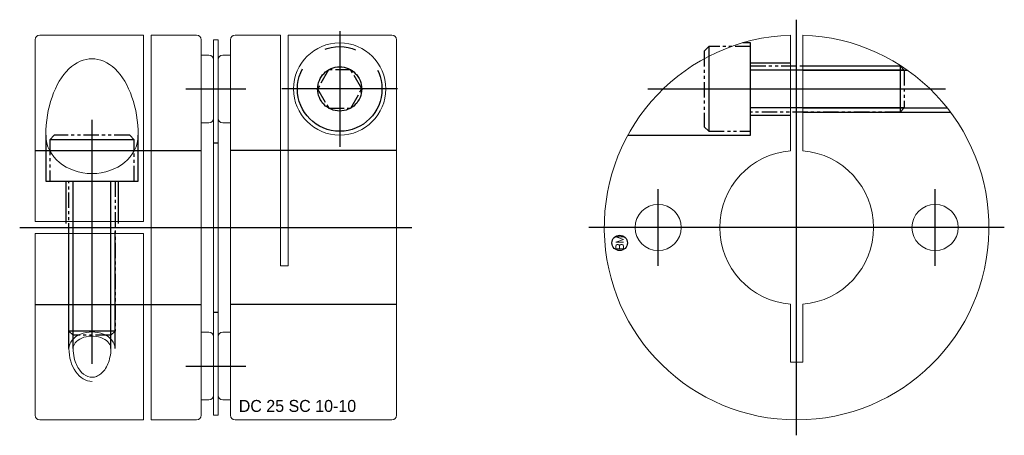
# Model space of a CAD drawing. Extents: x -11.8 to 52.2, y -13.5 to 13.5.
import ezdxf
from ezdxf.enums import TextEntityAlignment as Align

# ---------------------------------------------------------------- set-up
doc = ezdxf.new("R2010")
doc.units = 0
doc.header["$LTSCALE"] = 8
for name, pattern in [('CENTER', [50.8, 31.75, -6.35, 6.35, -6.35]), ('HIDDEN', [9.525, 6.35, -3.175]), ('PHANTOM', [2.5, 1.25, -0.25, 0.25, -0.25, 0.25, -0.25])]:
    doc.linetypes.add(name, pattern=pattern)
doc.layers.get('0').update_dxf_attribs({"linetype": 'CONTINUOUS', "lineweight": 18})
for name, color, linetype in [('BOM', 6, 'CONTINUOUS'), ('CENTER', 1, 'CENTER'), ('HIDDEN', 2, 'HIDDEN'), ('PHANTOM', 6, 'PHANTOM')]:
    doc.layers.add(name, color=color, linetype=linetype)
doc.layers.add('THIN', color=3, linetype='CONTINUOUS', lineweight=5)
doc.styles.add('ADESK1', font='romans')

# ---------------------------------------------------------------- blocks, each defined once
blk = doc.blocks.new('MCLBM2')
blk.add_circle((0, 0), 0.5)
at = {"style": 'ADESK1'}
blk.add_text('BM', height=0.5, dxfattribs=at).set_placement((0, 0), align=Align.MIDDLE)
at = {"style": 'ADESK1', "flags": 1}
for tag, p in [('NAME', (0, -1)), ('ENAME', (0, -2)), ('SPEC', (0, -3)), ('MATERIAL', (0, -4)), ('QTY', (0, -5)), ('WEIGHT', (0, -6)), ('PRICE', (0, -7)), ('REMARK', (0, -8)), ('USER1', (0, -9)), ('USER2', (0, -10)), ('USER3', (0, -11)), ('USER4', (0, -12)), ('USER5', (0, -13)), ('USER6', (0, -14))]:
    blk.add_attdef(tag, p, '', height=0.5, dxfattribs=at)

msp = doc.modelspace()

# ---------------------------------------------------------------- linework, layer by layer
for p, q in [((-10.8, 12.2), (-10.8, 0.4)), ((-10.5, 12.5), (-3.75, 12.5)), ((-3.75, 12.5), (-3.75, 0.4)), ((-3.25, 12.5), (-3.25, -12.5)), ((-0.3, 12.5), (-3.25, 12.5)), ((0, 12.2), (0, -12.2)), ((0.8, 12.2), (1.1, 12.2)), ((0.8, -12.2), (0.8, 12.2)), ((1.1, 12.2), (1.1, -12.2)), ((1.9, 12.2), (1.9, -12.2)), ((5.15, 12.5), (2.2, 12.5)), ((5.15, -2.5), (5.15, 12.5)), ((12.4, 12.5), (5.65, 12.5)), ((5.65, 12.5), (5.65, -2.5)), ((12.7, -12.2), (12.7, 12.2)), ((38.3, 12.494), (38.3, 4.984)), ((39.1, 4.984), (39.1, 12.494)), ((0, 11.2), (0.5, 11.2)), ((0, 6.8), (0, 11.2)), ((0.8, 10.9), (0.8, 7.1)), ((0.5, 6.8), (0, 6.8)), ((-10.8, 0.4), (-3.75, 0.4)), ((-10.8, -0.4), (-3.75, -0.4)), ((-10.8, -12.2), (-10.8, -0.4)), ((-3.75, -12.5), (-3.75, -0.4)), ((5.65, -2.5), (5.15, -2.5)), ((1.4, -6.8), (1.9, -6.8)), ((1.9, -6.8), (1.9, -11.2)), ((1.1, -10.9), (1.1, -7.1)), ((1.9, -11.2), (1.4, -11.2)), ((-10.5, -12.5), (-3.75, -12.5)), ((-0.3, -12.5), (-3.25, -12.5)), ((1.1, -12.2), (0.8, -12.2)), ((2.2, -12.5), (12.4, -12.5))]:
    msp.add_line(p, q)
at = {"extrusion": (1.22461e-16, -2.99932e-32, -1)}
for p, q in [((1.1, 10.9), (1.1, 7.1)), ((1.9, 11.2), (1.4, 11.2)), ((1.9, 6.8), (1.9, 11.2)), ((1.4, 6.8), (1.9, 6.8))]:
    msp.add_line(p, q, dxfattribs=at)
at = {"extrusion": (-2.99932e-32, -1.22461e-16, -1)}
for p, q in [((0.5, -6.8), (0, -6.8)), ((0, -6.8), (0, -11.2)), ((0.8, -10.9), (0.8, -7.1)), ((0, -11.2), (0.5, -11.2))]:
    msp.add_line(p, q, dxfattribs=at)
msp.add_lwpolyline([(38.3, -4.984), (38.3, -8.75), (39.1, -8.75), (39.1, -4.984)])
for centre, radius in [((9, 9), 3), ((29.7, 0), 1.5), ((47.7, 0), 1.5)]:
    msp.add_circle(centre, radius)
for centre, radius, start, end in [((-10.5, 12.2), 0.3, 90, 180), ((-0.3, 12.2), 0.3, 0, 90), ((2.2, 12.2), 0.3, 90, 180), ((12.4, 12.2), 0.3, 0, 90), ((38.7, 0), 12.5, 91.83378, 88.16622), ((0.5, 10.9), 0.3, 0, 90), ((0.5, 7.1), 0.3, 270, 0), ((38.7, 0), 5, 94.58857, 265.41143), ((38.7, 0), 5, 274.58857, 85.41143), ((1.4, -7.1), 0.3, 90, 180), ((1.4, -10.9), 0.3, 180, 270), ((-10.5, -12.2), 0.3, 180, 270), ((-0.3, -12.2), 0.3, 270, 0), ((2.2, -12.2), 0.3, 180, 270), ((12.4, -12.2), 0.3, 270, 0)]:
    msp.add_arc(centre, radius, start, end)
at = {"extrusion": (1.22461e-16, -2.99932e-32, -1)}
for centre, start, end in [((-1.4, 10.9), 0, 90), ((-1.4, 7.1), 270, 0)]:
    msp.add_arc(centre, 0.3, start, end, dxfattribs=at)
at = {"extrusion": (-2.99932e-32, -1.22461e-16, -1)}
for centre, start, end in [((-0.5, -7.1), 90, 180), ((-0.5, -10.9), 180, 270)]:
    msp.add_arc(centre, 0.3, start, end, dxfattribs=at)
at = {"ltscale": 0.1}
for major_axis, ratio, start_param, end_param in [((0, 4.977), 0.602744, 4.712389, 7.853982), ((3, 0), 0.82954, 3.141593, 6.283185)]:
    msp.add_ellipse((-7.1, 5.989), major_axis=major_axis, ratio=ratio, start_param=start_param, end_param=end_param, dxfattribs=at)
for points, knots in [([(-5.871, -7.855), (-5.871, -7.74), (-5.91, -7.622), (-6.085, -7.392), (-6.222, -7.282), (-6.571, -7.12), (-6.781, -7.068), (-7.212, -7.044), (-7.433, -7.071), (-7.821, -7.194), (-7.987, -7.29), (-8.222, -7.509), (-8.291, -7.629), (-8.325, -7.782), (-8.329, -7.818), (-8.329, -7.855)], [0, 0, 0, 0, 0.497201, 0.497201, 0.994403, 0.994403, 1.491604, 1.491604, 1.988806, 1.988806, 2.486007, 2.486007, 2.983209, 2.983209, 3.141593, 3.141593, 3.141593, 3.141593]), ([(-8.329, -7.855), (-8.329, -8.065), (-8.306, -8.274), (-8.187, -8.781), (-8.06, -9.059), (-7.742, -9.478), (-7.554, -9.618), (-7.18, -9.749), (-6.992, -9.745), (-6.618, -9.6), (-6.431, -9.453), (-6.119, -9.021), (-5.997, -8.737), (-5.891, -8.241), (-5.871, -8.048), (-5.871, -7.855)], [1.570796, 1.570796, 1.570796, 1.570796, 1.892334, 1.892334, 2.397123, 2.397123, 2.901912, 2.901912, 3.406701, 3.406701, 3.911489, 3.911489, 4.416278, 4.416278, 4.712389, 4.712389, 4.712389, 4.712389])]:
    msp.add_open_spline(points, degree=3, knots=knots, dxfattribs=at)
at = {"layer": 'CENTER'}
for p, q in [((38.7, -13.5), (38.7, 13.5)), ((9, 12.75), (9, 5.25)), ((-1, 9), (2.9, 9)), ((12.75, 9), (5.25, 9)), ((29.025, 9), (48.375, 9)), ((-7.1, 6.989), (-7.1, -8.855)), ((29.7, -2.5), (29.7, 2.5)), ((47.7, -2.5), (47.7, 2.5)), ((-11.8, 0), (13.7, 0)), ((52.2, 0), (25.2, 0)), ((32.2, 0), (27.2, 0)), ((50.2, 0), (45.2, 0))]:
    msp.add_line(p, q, dxfattribs=at)
at = {"layer": 'CENTER', "extrusion": (-2.99932e-32, -1.22461e-16, -1)}
msp.add_line((-1, -9), (2.9, -9), dxfattribs=at)
at = {"layer": 'HIDDEN'}
for p, q in [((35.7, 10.7), (38.3, 10.7)), ((39.1, 10.5), (45.482, 10.5)), ((39.1, 10.229), (45.884, 10.229)), ((39.1, 7.771), (48.491, 7.771)), ((35.7, 7.3), (38.3, 7.3)), ((39.1, 7.5), (48.7, 7.5)), ((-10.1, 5.989), (-10.1, 3)), ((-4.1, 3), (-4.1, 5.989)), ((0.8, 5.5), (1.1, 5.5)), ((-10.8, 5), (0, 5)), ((12.7, 5), (1.9, 5)), ((-10.1, 3), (-4.1, 3)), ((-8.8, 3), (-8.8, 0.25)), ((-5.4, 3), (-5.4, 0.25)), ((-8.6, -7.855), (-8.6, -0.25)), ((-8.329, -7.855), (-8.329, -0.25)), ((-5.871, -7.855), (-5.871, -0.25)), ((-5.6, -7.855), (-5.6, -0.25))]:
    msp.add_line(p, q, dxfattribs=at)
at = {"layer": 'HIDDEN', "extrusion": (-2.99932e-32, -1.22461e-16, -1)}
for p, q in [((-10.8, -5), (0, -5)), ((12.7, -5), (1.9, -5)), ((0.8, -5.5), (1.1, -5.5))]:
    msp.add_line(p, q, dxfattribs=at)
at = {"layer": 'HIDDEN'}
msp.add_lwpolyline([(27.734, 6), (35.7, 6), (35.7, 12), (35.2, 12)], dxfattribs=at)
at = {"layer": 'PHANTOM'}
for p, q in [((33, 11.75), (33, 6.25)), ((45.429, 10.5), (45.429, 7.5)), ((45.7, 10.229), (35.7, 10.229)), ((45.7, 7.771), (35.7, 7.771)), ((-4.35, 5.7), (-9.85, 5.7)), ((-8.329, -7), (-8.329, 3)), ((-5.871, -7), (-5.871, 3)), ((-5.6, -6.729), (-8.6, -6.729))]:
    msp.add_line(p, q, dxfattribs=at)
at = {"layer": 'PHANTOM', "ltscale": 0.1}
for points in [[(35.7, 11.75), (33, 11.75), (32.7, 11.45), (32.7, 6.55), (33, 6.25), (35.7, 6.25)], [(10.435, 9), (9.717, 10.243), (8.283, 10.243), (7.565, 9), (8.283, 7.757), (9.717, 7.757)], [(-4.35, 3), (-4.35, 5.7), (-4.65, 6), (-9.55, 6), (-9.85, 5.7), (-9.85, 3)]]:
    msp.add_lwpolyline(points, close=True, dxfattribs=at)
for points in [[(35.7, 10.5), (45.429, 10.5), (45.7, 10.229), (45.7, 7.771), (45.429, 7.5), (35.7, 7.5)], [(-5.6, 3), (-5.6, -6.729), (-5.871, -7), (-8.329, -7), (-8.6, -6.729), (-8.6, 3)]]:
    msp.add_lwpolyline(points, dxfattribs=at)
at = {"layer": 'PHANTOM'}
for radius in [2.75, 1.435]:
    msp.add_circle((9, 9), radius, dxfattribs=at)
at = {"layer": 'THIN', "ltscale": 0.1}
for major_axis, ratio, start_param in [((1.5, 0), 0.715038, 0), ((0, 2.145), 0.699264, 1.570796)]:
    msp.add_ellipse((-7.1, -7.855), major_axis=major_axis, ratio=ratio, start_param=start_param, end_param=3.141593, dxfattribs=at)

# ---------------------------------------------------------------- block references
at = {"layer": 'BOM', "rotation": 90}
msp.add_blockref('MCLBM2', (27.2, -1), dxfattribs=at)

# ---------------------------------------------------------------- texts
at = {"ltscale": 0.6, "insert": (2.44, -11.204), "char_height": 0.7776, "attachment_point": 1}
msp.add_mtext('DC 25 SC 10-10', dxfattribs=at)

doc.saveas('drawing.dxf')
